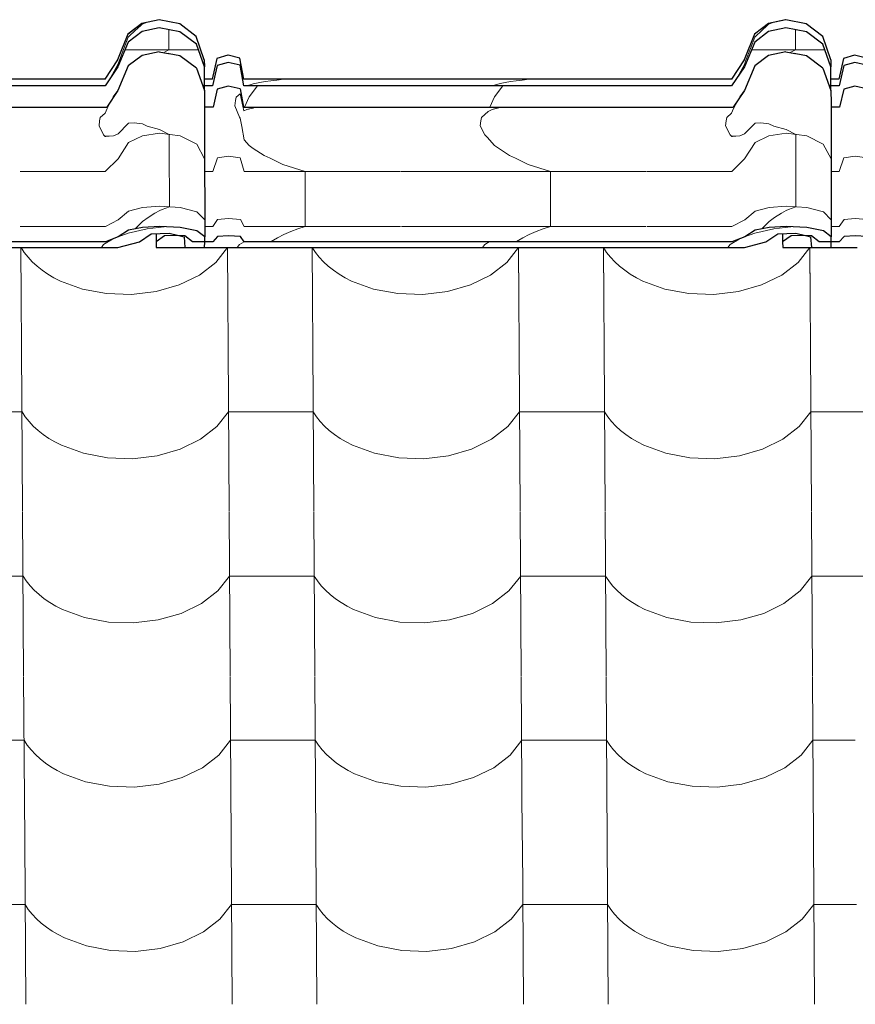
# Model space of a CAD drawing. Header units: millimetres. Extents: x -29001 to 109416, y -1251 to 13451.
# Tile 162 of 163: x -4787 to -4314, y 10428 to 10985. Entities that reach past the tile are written whole.
import ezdxf

# ---------------------------------------------------------------- set-up
doc = ezdxf.new("R2010")
doc.units = ezdxf.units.MM
doc.header["$MEASUREMENT"] = 0
for name, color, linetype in [('POHLED JIŽNÍ_1_Konstrukce - nosné', 7, 'Continuous'), ('POHLED JIŽNÍ_1_Nové_Konstrukce - krov', 7, 'Continuous'), ('POHLED JIŽNÍ_1_Nové_Konstrukce - střechy a skořepiny', 7, 'Continuous'), ('POHLED JIŽNÍ_1_Nové_Výplně - Povrchové', 7, 'Continuous')]:
    doc.layers.add(name, color=color, linetype=linetype)

# ---------------------------------------------------------------- blocks, each defined once
blk = doc.blocks.new('*X1', base_point=(-31394.74, -25864.88))
at = {"layer": 'POHLED JIŽNÍ_1_Nové_Výplně - Povrchové', "color": 21, "linetype": 'Continuous', "lineweight": 20, "true_color": 0xffaaaa}
for p, q in [((-4786.25, 10856.09), (-4785.9, 10799.61)), ((-4786.23, 10856.09), (-4784.41, 10853.33)), ((-4784.41, 10853.33), (-4782.27, 10850.64)), ((-4675.91, 10847.74), (-4669.32, 10856.09)), ((-4669.29, 10856.09), (-4668.94, 10799.61)), ((-4621.26, 10856.09), (-4620.9, 10799.61)), ((-4621.23, 10856.09), (-4619.42, 10853.33)), ((-4619.42, 10853.33), (-4617.28, 10850.64)), ((-4510.91, 10847.74), (-4504.32, 10856.09)), ((-4504.29, 10856.09), (-4503.94, 10799.61)), ((-4456.26, 10856.09), (-4455.91, 10799.61)), ((-4456.24, 10856.09), (-4454.42, 10853.33)), ((-4454.42, 10853.33), (-4452.28, 10850.64)), ((-4345.91, 10847.74), (-4339.32, 10856.09)), ((-4339.3, 10856.09), (-4338.94, 10799.61)), ((-4782.27, 10850.64), (-4779.85, 10848.05)), ((-4779.85, 10848.05), (-4777.15, 10845.59)), ((-4685.17, 10840.57), (-4675.91, 10847.74)), ((-4617.28, 10850.64), (-4614.85, 10848.05)), ((-4614.85, 10848.05), (-4612.16, 10845.59)), ((-4520.17, 10840.57), (-4510.91, 10847.74)), ((-4452.28, 10850.64), (-4449.86, 10848.05)), ((-4449.86, 10848.05), (-4447.16, 10845.59)), ((-4355.18, 10840.57), (-4345.91, 10847.74)), ((-4777.15, 10845.59), (-4774.2, 10843.26)), ((-4774.2, 10843.26), (-4771, 10841.08)), ((-4771, 10841.08), (-4767.58, 10839.06)), ((-4696.61, 10834.98), (-4685.17, 10840.57)), ((-4612.16, 10845.59), (-4609.2, 10843.26)), ((-4609.2, 10843.26), (-4606, 10841.08)), ((-4606, 10841.08), (-4602.58, 10839.06)), ((-4531.62, 10834.98), (-4520.17, 10840.57)), ((-4447.16, 10845.59), (-4444.2, 10843.26)), ((-4444.2, 10843.26), (-4441.01, 10841.08)), ((-4441.01, 10841.08), (-4437.58, 10839.06)), ((-4366.62, 10834.98), (-4355.18, 10840.57)), ((-4767.58, 10839.06), (-4763.94, 10837.21)), ((-4763.94, 10837.21), (-4751.47, 10832.64)), ((-4709.65, 10831.25), (-4696.61, 10834.98)), ((-4602.58, 10839.06), (-4598.95, 10837.21)), ((-4598.95, 10837.21), (-4586.47, 10832.64)), ((-4544.65, 10831.25), (-4531.62, 10834.98)), ((-4437.58, 10839.06), (-4433.95, 10837.21)), ((-4433.95, 10837.21), (-4421.48, 10832.64)), ((-4379.65, 10831.25), (-4366.62, 10834.98)), ((-4751.47, 10832.64), (-4737.8, 10830.05)), ((-4737.8, 10830.05), (-4723.61, 10829.58)), ((-4723.61, 10829.58), (-4709.65, 10831.25)), ((-4586.47, 10832.64), (-4572.8, 10830.05)), ((-4572.8, 10830.05), (-4558.62, 10829.58)), ((-4558.62, 10829.58), (-4544.65, 10831.25)), ((-4421.48, 10832.64), (-4407.8, 10830.05)), ((-4407.8, 10830.05), (-4393.62, 10829.58)), ((-4393.62, 10829.58), (-4379.65, 10831.25)), ((-4785.9, 10799.27), (-4785.32, 10706.6)), ((-4668.94, 10799.27), (-4668.36, 10706.6)), ((-4620.9, 10799.27), (-4620.32, 10706.6)), ((-4503.94, 10799.27), (-4503.36, 10706.6)), ((-4455.9, 10799.27), (-4455.32, 10706.6)), ((-4338.94, 10799.27), (-4338.36, 10706.6)), ((-4785.67, 10763.12), (-4809.69, 10763.12)), ((-4785.67, 10763.12), (-4783.83, 10760.33)), ((-4675.33, 10754.73), (-4668.71, 10763.12)), ((-4644.69, 10763.12), (-4668.71, 10763.12)), ((-4620.68, 10763.12), (-4644.69, 10763.12)), ((-4620.68, 10763.12), (-4618.83, 10760.33)), ((-4510.33, 10754.73), (-4503.71, 10763.12)), ((-4479.7, 10763.12), (-4503.71, 10763.12)), ((-4455.68, 10763.12), (-4479.7, 10763.12)), ((-4455.68, 10763.12), (-4453.84, 10760.33)), ((-4345.33, 10754.73), (-4338.71, 10763.12)), ((-4314.7, 10763.12), (-4338.71, 10763.12)), ((-4290.68, 10763.12), (-4314.7, 10763.12)), ((-4783.83, 10760.33), (-4781.69, 10757.63)), ((-4781.69, 10757.63), (-4779.27, 10755.04)), ((-4618.83, 10760.33), (-4616.7, 10757.63)), ((-4616.7, 10757.63), (-4614.27, 10755.04)), ((-4453.84, 10760.33), (-4451.7, 10757.63)), ((-4451.7, 10757.63), (-4449.27, 10755.04)), ((-4779.27, 10755.04), (-4776.57, 10752.58)), ((-4776.57, 10752.58), (-4773.62, 10750.25)), ((-4684.59, 10747.56), (-4675.33, 10754.73)), ((-4614.27, 10755.04), (-4611.58, 10752.58)), ((-4611.58, 10752.58), (-4608.62, 10750.25)), ((-4519.59, 10747.56), (-4510.33, 10754.73)), ((-4449.27, 10755.04), (-4446.58, 10752.58)), ((-4446.58, 10752.58), (-4443.62, 10750.25)), ((-4354.6, 10747.56), (-4345.33, 10754.73)), ((-4773.62, 10750.25), (-4770.42, 10748.07)), ((-4770.42, 10748.07), (-4766.99, 10746.05)), ((-4766.99, 10746.05), (-4763.36, 10744.21)), ((-4696.03, 10741.97), (-4684.59, 10747.56)), ((-4608.62, 10750.25), (-4605.42, 10748.07)), ((-4605.42, 10748.07), (-4602, 10746.05)), ((-4602, 10746.05), (-4598.36, 10744.21)), ((-4531.03, 10741.97), (-4519.59, 10747.56)), ((-4443.62, 10750.25), (-4440.42, 10748.07)), ((-4440.42, 10748.07), (-4437, 10746.05)), ((-4437, 10746.05), (-4433.37, 10744.21)), ((-4366.04, 10741.97), (-4354.6, 10747.56)), ((-4763.36, 10744.21), (-4750.89, 10739.63)), ((-4709.07, 10738.24), (-4696.03, 10741.97)), ((-4598.36, 10744.21), (-4585.89, 10739.63)), ((-4544.07, 10738.24), (-4531.03, 10741.97)), ((-4433.37, 10744.21), (-4420.89, 10739.63)), ((-4379.07, 10738.24), (-4366.04, 10741.97)), ((-4750.89, 10739.63), (-4737.21, 10737.05)), ((-4737.21, 10737.05), (-4723.03, 10736.57)), ((-4723.03, 10736.57), (-4709.07, 10738.24)), ((-4585.89, 10739.63), (-4572.22, 10737.05)), ((-4572.22, 10737.05), (-4558.04, 10736.57)), ((-4558.04, 10736.57), (-4544.07, 10738.24)), ((-4420.89, 10739.63), (-4407.22, 10737.05)), ((-4407.22, 10737.05), (-4393.04, 10736.57)), ((-4393.04, 10736.57), (-4379.07, 10738.24)), ((-4785.32, 10706.27), (-4784.74, 10613.59)), ((-4668.35, 10706.27), (-4667.77, 10613.59)), ((-4620.32, 10706.27), (-4619.74, 10613.59)), ((-4503.36, 10706.27), (-4502.78, 10613.59)), ((-4455.32, 10706.27), (-4454.74, 10613.59)), ((-4338.36, 10706.27), (-4337.78, 10613.59)), ((-4785.09, 10670.11), (-4809.11, 10670.11)), ((-4785.09, 10670.11), (-4783.25, 10667.32)), ((-4674.74, 10661.72), (-4668.13, 10670.11)), ((-4644.11, 10670.11), (-4668.13, 10670.11)), ((-4620.09, 10670.11), (-4644.11, 10670.11)), ((-4620.09, 10670.11), (-4618.25, 10667.32)), ((-4509.75, 10661.72), (-4503.13, 10670.11)), ((-4479.11, 10670.11), (-4503.13, 10670.11)), ((-4455.1, 10670.11), (-4479.11, 10670.11)), ((-4455.1, 10670.11), (-4453.25, 10667.32)), ((-4344.75, 10661.72), (-4338.13, 10670.11)), ((-4314.12, 10670.11), (-4338.13, 10670.11)), ((-4290.1, 10670.11), (-4314.12, 10670.11)), ((-4783.25, 10667.32), (-4781.11, 10664.62)), ((-4781.11, 10664.62), (-4778.69, 10662.03)), ((-4778.69, 10662.03), (-4775.99, 10659.57)), ((-4618.25, 10667.32), (-4616.11, 10664.62)), ((-4616.11, 10664.62), (-4613.69, 10662.03)), ((-4613.69, 10662.03), (-4610.99, 10659.57)), ((-4453.25, 10667.32), (-4451.12, 10664.62)), ((-4451.12, 10664.62), (-4448.69, 10662.03)), ((-4448.69, 10662.03), (-4446, 10659.57)), ((-4775.99, 10659.57), (-4773.04, 10657.24)), ((-4773.04, 10657.24), (-4769.84, 10655.06)), ((-4684.01, 10654.55), (-4674.74, 10661.72)), ((-4610.99, 10659.57), (-4608.04, 10657.24)), ((-4608.04, 10657.24), (-4604.84, 10655.06)), ((-4519.01, 10654.55), (-4509.75, 10661.72)), ((-4446, 10659.57), (-4443.04, 10657.24)), ((-4443.04, 10657.24), (-4439.84, 10655.06)), ((-4354.01, 10654.55), (-4344.75, 10661.72)), ((-4769.84, 10655.06), (-4766.41, 10653.04)), ((-4766.41, 10653.04), (-4762.78, 10651.2)), ((-4762.78, 10651.2), (-4750.31, 10646.62)), ((-4695.45, 10648.96), (-4684.01, 10654.55)), ((-4604.84, 10655.06), (-4601.42, 10653.04)), ((-4601.42, 10653.04), (-4597.78, 10651.2)), ((-4597.78, 10651.2), (-4585.31, 10646.62)), ((-4530.45, 10648.96), (-4519.01, 10654.55)), ((-4439.84, 10655.06), (-4436.42, 10653.04)), ((-4436.42, 10653.04), (-4432.79, 10651.2)), ((-4432.79, 10651.2), (-4420.31, 10646.62)), ((-4365.46, 10648.96), (-4354.01, 10654.55)), ((-4750.31, 10646.62), (-4736.63, 10644.04)), ((-4722.45, 10643.57), (-4708.49, 10645.24)), ((-4708.49, 10645.24), (-4695.45, 10648.96)), ((-4585.31, 10646.62), (-4571.64, 10644.04)), ((-4557.45, 10643.57), (-4543.49, 10645.24)), ((-4543.49, 10645.24), (-4530.45, 10648.96)), ((-4420.31, 10646.62), (-4406.64, 10644.04)), ((-4392.46, 10643.57), (-4378.49, 10645.24)), ((-4378.49, 10645.24), (-4365.46, 10648.96)), ((-4736.63, 10644.04), (-4722.45, 10643.57)), ((-4571.64, 10644.04), (-4557.45, 10643.57)), ((-4406.64, 10644.04), (-4392.46, 10643.57)), ((-4784.74, 10613.26), (-4784.16, 10520.58)), ((-4667.77, 10613.26), (-4667.19, 10520.58)), ((-4619.74, 10613.26), (-4619.16, 10520.58)), ((-4502.78, 10613.26), (-4502.2, 10520.58)), ((-4454.74, 10613.26), (-4454.16, 10520.58)), ((-4337.78, 10613.26), (-4337.2, 10520.58)), ((-4784.51, 10577.1), (-4808.53, 10577.1)), ((-4784.51, 10577.1), (-4782.67, 10574.31)), ((-4782.67, 10574.31), (-4780.53, 10571.61)), ((-4674.16, 10568.71), (-4667.55, 10577.1)), ((-4643.53, 10577.1), (-4667.55, 10577.1)), ((-4619.51, 10577.1), (-4643.53, 10577.1)), ((-4619.51, 10577.1), (-4617.67, 10574.31)), ((-4617.67, 10574.31), (-4615.53, 10571.61)), ((-4509.16, 10568.71), (-4502.55, 10577.1)), ((-4478.53, 10577.1), (-4502.55, 10577.1)), ((-4454.51, 10577.1), (-4478.53, 10577.1)), ((-4454.51, 10577.1), (-4452.67, 10574.31)), ((-4452.67, 10574.31), (-4450.54, 10571.61)), ((-4344.17, 10568.71), (-4337.55, 10577.1)), ((-4313.53, 10577.1), (-4337.55, 10577.1)), ((-4780.53, 10571.61), (-4778.11, 10569.02)), ((-4778.11, 10569.02), (-4775.41, 10566.56)), ((-4683.43, 10561.54), (-4674.16, 10568.71)), ((-4615.53, 10571.61), (-4613.11, 10569.02)), ((-4613.11, 10569.02), (-4610.41, 10566.56)), ((-4518.43, 10561.54), (-4509.16, 10568.71)), ((-4450.54, 10571.61), (-4448.11, 10569.02)), ((-4448.11, 10569.02), (-4445.41, 10566.56)), ((-4353.43, 10561.54), (-4344.17, 10568.71)), ((-4775.41, 10566.56), (-4772.45, 10564.23)), ((-4772.45, 10564.23), (-4769.26, 10562.05)), ((-4769.26, 10562.05), (-4765.83, 10560.04)), ((-4694.87, 10555.95), (-4683.43, 10561.54)), ((-4610.41, 10566.56), (-4607.46, 10564.23)), ((-4607.46, 10564.23), (-4604.26, 10562.05)), ((-4604.26, 10562.05), (-4600.83, 10560.04)), ((-4529.87, 10555.95), (-4518.43, 10561.54)), ((-4445.41, 10566.56), (-4442.46, 10564.23)), ((-4442.46, 10564.23), (-4439.26, 10562.05)), ((-4439.26, 10562.05), (-4435.84, 10560.04)), ((-4364.87, 10555.95), (-4353.43, 10561.54)), ((-4765.83, 10560.04), (-4762.2, 10558.19)), ((-4762.2, 10558.19), (-4749.73, 10553.61)), ((-4707.9, 10552.23), (-4694.87, 10555.95)), ((-4600.83, 10560.04), (-4597.2, 10558.19)), ((-4597.2, 10558.19), (-4584.73, 10553.61)), ((-4542.91, 10552.23), (-4529.87, 10555.95)), ((-4435.84, 10560.04), (-4432.2, 10558.19)), ((-4432.2, 10558.19), (-4419.73, 10553.61)), ((-4377.91, 10552.23), (-4364.87, 10555.95)), ((-4749.73, 10553.61), (-4736.05, 10551.03)), ((-4736.05, 10551.03), (-4721.87, 10550.56)), ((-4721.87, 10550.56), (-4707.9, 10552.23)), ((-4584.73, 10553.61), (-4571.05, 10551.03)), ((-4571.05, 10551.03), (-4556.87, 10550.56)), ((-4556.87, 10550.56), (-4542.91, 10552.23)), ((-4419.73, 10553.61), (-4406.06, 10551.03)), ((-4406.06, 10551.03), (-4391.87, 10550.56)), ((-4391.87, 10550.56), (-4377.91, 10552.23)), ((-4784.15, 10520.25), (-4783.57, 10427.57)), ((-4667.19, 10520.25), (-4666.61, 10427.57)), ((-4619.16, 10520.25), (-4618.58, 10427.57)), ((-4502.19, 10520.25), (-4501.61, 10427.57)), ((-4454.16, 10520.25), (-4453.58, 10427.57)), ((-4337.2, 10520.25), (-4336.62, 10427.57)), ((-4783.93, 10484.09), (-4807.95, 10484.09)), ((-4783.93, 10484.09), (-4782.09, 10481.3)), ((-4673.58, 10475.7), (-4666.97, 10484.09)), ((-4642.95, 10484.09), (-4666.97, 10484.09)), ((-4618.93, 10484.09), (-4642.95, 10484.09)), ((-4618.93, 10484.09), (-4617.09, 10481.3)), ((-4508.58, 10475.7), (-4501.97, 10484.09)), ((-4477.95, 10484.09), (-4501.97, 10484.09)), ((-4453.93, 10484.09), (-4477.95, 10484.09)), ((-4453.93, 10484.09), (-4452.09, 10481.3)), ((-4343.59, 10475.7), (-4336.97, 10484.09)), ((-4312.95, 10484.09), (-4336.97, 10484.09)), ((-4782.09, 10481.3), (-4779.95, 10478.6)), ((-4779.95, 10478.6), (-4777.52, 10476.01)), ((-4617.09, 10481.3), (-4614.95, 10478.6)), ((-4614.95, 10478.6), (-4612.53, 10476.01)), ((-4452.09, 10481.3), (-4449.95, 10478.6)), ((-4449.95, 10478.6), (-4447.53, 10476.01)), ((-4777.52, 10476.01), (-4774.83, 10473.55)), ((-4774.83, 10473.55), (-4771.87, 10471.22)), ((-4682.85, 10468.53), (-4673.58, 10475.7)), ((-4612.53, 10476.01), (-4609.83, 10473.55)), ((-4609.83, 10473.55), (-4606.88, 10471.22)), ((-4517.85, 10468.53), (-4508.58, 10475.7)), ((-4447.53, 10476.01), (-4444.83, 10473.55)), ((-4444.83, 10473.55), (-4441.88, 10471.22)), ((-4352.85, 10468.53), (-4343.59, 10475.7)), ((-4771.87, 10471.22), (-4768.67, 10469.04)), ((-4768.67, 10469.04), (-4765.25, 10467.03)), ((-4765.25, 10467.03), (-4761.62, 10465.18)), ((-4694.29, 10462.94), (-4682.85, 10468.53)), ((-4606.88, 10471.22), (-4603.68, 10469.04)), ((-4603.68, 10469.04), (-4600.25, 10467.03)), ((-4600.25, 10467.03), (-4596.62, 10465.18)), ((-4529.29, 10462.94), (-4517.85, 10468.53)), ((-4441.88, 10471.22), (-4438.68, 10469.04)), ((-4438.68, 10469.04), (-4435.26, 10467.03)), ((-4435.26, 10467.03), (-4431.62, 10465.18)), ((-4364.29, 10462.94), (-4352.85, 10468.53)), ((-4761.62, 10465.18), (-4749.14, 10460.61)), ((-4707.32, 10459.22), (-4694.29, 10462.94)), ((-4596.62, 10465.18), (-4584.15, 10460.61)), ((-4542.33, 10459.22), (-4529.29, 10462.94)), ((-4431.62, 10465.18), (-4419.15, 10460.61)), ((-4377.33, 10459.22), (-4364.29, 10462.94)), ((-4749.14, 10460.61), (-4735.47, 10458.02)), ((-4735.47, 10458.02), (-4721.29, 10457.55)), ((-4721.29, 10457.55), (-4707.32, 10459.22)), ((-4584.15, 10460.61), (-4570.47, 10458.02)), ((-4570.47, 10458.02), (-4556.29, 10457.55)), ((-4556.29, 10457.55), (-4542.33, 10459.22)), ((-4419.15, 10460.61), (-4405.47, 10458.02)), ((-4405.47, 10458.02), (-4391.29, 10457.55)), ((-4391.29, 10457.55), (-4377.33, 10459.22))]:
    blk.add_line(p, q, dxfattribs=at)
blk = doc.blocks.new('*X2', base_point=(-31394.74, -25864.88))
at = {"layer": 'POHLED JIŽNÍ_1_Nové_Konstrukce - střechy a skořepiny', "color": 21, "linetype": 'Continuous', "lineweight": 20, "true_color": 0xffaaaa}
for p, q in [((-4786.25, 10856.09), (-4786.08, 10827.77)), ((-4786.23, 10856.09), (-4784.41, 10853.33)), ((-4784.41, 10853.33), (-4782.27, 10850.64)), ((-4675.91, 10847.74), (-4669.32, 10856.09)), ((-4669.29, 10856.09), (-4669.11, 10827.59)), ((-4621.26, 10856.09), (-4621.08, 10827.52)), ((-4621.23, 10856.09), (-4619.42, 10853.33)), ((-4619.42, 10853.33), (-4617.28, 10850.64)), ((-4510.91, 10847.74), (-4504.32, 10856.09)), ((-4504.29, 10856.09), (-4504.11, 10827.35)), ((-4456.26, 10856.09), (-4456.08, 10827.27)), ((-4456.24, 10856.09), (-4454.42, 10853.33)), ((-4454.42, 10853.33), (-4452.28, 10850.64)), ((-4345.91, 10847.74), (-4339.32, 10856.09)), ((-4339.3, 10856.09), (-4339.11, 10826.34)), ((-4782.27, 10850.64), (-4779.85, 10848.05)), ((-4779.85, 10848.05), (-4777.15, 10845.59)), ((-4685.17, 10840.57), (-4675.91, 10847.74)), ((-4617.28, 10850.64), (-4614.85, 10848.05)), ((-4614.85, 10848.05), (-4612.16, 10845.59)), ((-4520.17, 10840.57), (-4510.91, 10847.74)), ((-4452.28, 10850.64), (-4449.86, 10848.05)), ((-4449.86, 10848.05), (-4447.16, 10845.59)), ((-4355.18, 10840.57), (-4345.91, 10847.74)), ((-4777.15, 10845.59), (-4774.2, 10843.26)), ((-4774.2, 10843.26), (-4771, 10841.08)), ((-4771, 10841.08), (-4767.58, 10839.06)), ((-4696.61, 10834.98), (-4685.17, 10840.57)), ((-4612.16, 10845.59), (-4609.2, 10843.26)), ((-4609.2, 10843.26), (-4606, 10841.08)), ((-4606, 10841.08), (-4602.58, 10839.06)), ((-4531.62, 10834.98), (-4520.17, 10840.57)), ((-4447.16, 10845.59), (-4444.2, 10843.26)), ((-4444.2, 10843.26), (-4441.01, 10841.08)), ((-4441.01, 10841.08), (-4437.58, 10839.06)), ((-4366.62, 10834.98), (-4355.18, 10840.57)), ((-4767.58, 10839.06), (-4763.94, 10837.21)), ((-4763.94, 10837.21), (-4751.47, 10832.64)), ((-4709.65, 10831.25), (-4696.61, 10834.98)), ((-4602.58, 10839.06), (-4598.95, 10837.21)), ((-4598.95, 10837.21), (-4586.47, 10832.64)), ((-4544.65, 10831.25), (-4531.62, 10834.98)), ((-4437.58, 10839.06), (-4433.95, 10837.21)), ((-4433.95, 10837.21), (-4421.48, 10832.64)), ((-4379.65, 10831.25), (-4366.62, 10834.98)), ((-4751.47, 10832.64), (-4737.8, 10830.05)), ((-4737.8, 10830.05), (-4723.61, 10829.58)), ((-4723.61, 10829.58), (-4709.65, 10831.25)), ((-4586.47, 10832.64), (-4572.8, 10830.05)), ((-4572.8, 10830.05), (-4558.62, 10829.58)), ((-4558.62, 10829.58), (-4544.65, 10831.25)), ((-4421.48, 10832.64), (-4407.8, 10830.05)), ((-4407.8, 10830.05), (-4393.62, 10829.58)), ((-4393.62, 10829.58), (-4379.65, 10831.25))]:
    blk.add_line(p, q, dxfattribs=at)

msp = doc.modelspace()

# ---------------------------------------------------------------- linework, layer by layer
at = {"layer": 'POHLED JIŽNÍ_1_Nové_Konstrukce - krov', "color": 1, "linetype": 'Continuous', "lineweight": 25}
for p, q in [((-4717.75, 10983.03), (-4725.62, 10976.93)), ((-4708.03, 10985.2), (-4717.75, 10983.03)), ((-4707.89, 10980.54), (-4717.62, 10978.44)), ((-4696.31, 10982.9), (-4707.96, 10985.2)), ((-4696.24, 10978.31), (-4707.89, 10980.54)), ((-4686.92, 10975.64), (-4696.31, 10982.9)), ((-4362.75, 10983.03), (-4370.62, 10976.93)), ((-4353.03, 10985.2), (-4362.75, 10983.03)), ((-4352.9, 10980.54), (-4362.63, 10978.44)), ((-4341.31, 10982.9), (-4352.96, 10985.2)), ((-4341.24, 10978.31), (-4352.9, 10980.54)), ((-4331.92, 10975.64), (-4341.31, 10982.9)), ((-4725.62, 10976.93), (-4731.49, 10962.56)), ((-4717.62, 10978.44), (-4725.5, 10972.52)), ((-4686.86, 10971.28), (-4696.24, 10978.31)), ((-4682.38, 10962.56), (-4686.92, 10975.64)), ((-4370.62, 10976.93), (-4376.49, 10962.56)), ((-4362.63, 10978.44), (-4370.5, 10972.52)), ((-4331.86, 10971.28), (-4341.24, 10978.31)), ((-4327.39, 10962.56), (-4331.92, 10975.64)), ((-4725.5, 10972.52), (-4731.38, 10958.59)), ((-4682.33, 10958.59), (-4686.86, 10971.28)), ((-4370.5, 10972.52), (-4376.38, 10958.59)), ((-4327.33, 10958.59), (-4331.86, 10971.28)), ((-4717.63, 10964.91), (-4725.51, 10959)), ((-4707.9, 10967.02), (-4717.63, 10964.91)), ((-4707.9, 10967.02), (-4702.84, 10966.05)), ((-4702.26, 10965.94), (-4702.84, 10966.05)), ((-4702.42, 10966.08), (-4702.26, 10965.94)), ((-4696.25, 10964.79), (-4702.26, 10965.94)), ((-4686.87, 10957.75), (-4696.25, 10964.79)), ((-4675.2, 10963.3), (-4677.87, 10951.44)), ((-4668.97, 10965.04), (-4675.2, 10963.3)), ((-4662.18, 10963.47), (-4668.91, 10965.04)), ((-4660, 10951.44), (-4662.18, 10963.47)), ((-4362.63, 10964.91), (-4370.51, 10959)), ((-4352.9, 10967.02), (-4362.63, 10964.91)), ((-4352.9, 10967.02), (-4347.84, 10966.05)), ((-4347.26, 10965.94), (-4347.84, 10966.05)), ((-4347.42, 10966.08), (-4347.26, 10965.94)), ((-4341.25, 10964.79), (-4347.26, 10965.94)), ((-4331.87, 10957.75), (-4341.25, 10964.79)), ((-4320.2, 10963.3), (-4322.87, 10951.44)), ((-4313.97, 10965.04), (-4320.2, 10963.3)), ((-4307.19, 10963.47), (-4313.91, 10965.04)), ((-4731.49, 10962.56), (-4738.7, 10951.44)), ((-4731.38, 10958.59), (-4738.6, 10947.81)), ((-4725.51, 10959), (-4731.38, 10945.07)), ((-4686.87, 10957.75), (-4682.34, 10945.07)), ((-4682.38, 10962.56), (-4682.33, 10958.59)), ((-4682.34, 10947.81), (-4682.33, 10958.59)), ((-4675.09, 10959.31), (-4677.77, 10947.81)), ((-4668.85, 10961), (-4675.09, 10959.31)), ((-4662.13, 10959.47), (-4668.85, 10961)), ((-4659.95, 10947.81), (-4662.13, 10959.47)), ((-4376.49, 10962.56), (-4383.71, 10951.44)), ((-4376.38, 10958.59), (-4383.6, 10947.81)), ((-4370.51, 10959), (-4376.39, 10945.07)), ((-4331.87, 10957.75), (-4327.34, 10945.07)), ((-4327.39, 10962.56), (-4327.33, 10958.59)), ((-4327.34, 10947.81), (-4327.33, 10958.59)), ((-4320.09, 10959.31), (-4322.77, 10947.81)), ((-4313.86, 10961), (-4320.09, 10959.31)), ((-4307.13, 10959.47), (-4313.86, 10961)), ((-4744.19, 10951.44), (-5009.76, 10951.44)), ((-4744.14, 10947.81), (-5009.71, 10947.81)), ((-4738.65, 10951.44), (-4744.19, 10951.44)), ((-4738.6, 10947.81), (-4744.14, 10947.81)), ((-4677.77, 10947.81), (-4683.32, 10947.81)), ((-4682.34, 10945.07), (-4682.34, 10947.81)), ((-4677.82, 10951.44), (-4682.33, 10951.44)), ((-4668.86, 10947.48), (-4675.1, 10945.79)), ((-4662.14, 10945.95), (-4668.86, 10947.48)), ((-4654.76, 10951.44), (-4660, 10951.44)), ((-4654.71, 10947.81), (-4659.95, 10947.81)), ((-4389.19, 10951.44), (-4654.76, 10951.44)), ((-4389.14, 10947.81), (-4654.71, 10947.81)), ((-4383.65, 10951.44), (-4389.19, 10951.44)), ((-4383.6, 10947.81), (-4389.14, 10947.81)), ((-4322.77, 10947.81), (-4328.32, 10947.81)), ((-4327.34, 10945.07), (-4327.34, 10947.81)), ((-4322.82, 10951.44), (-4327.33, 10951.44)), ((-4313.86, 10947.48), (-4320.1, 10945.79)), ((-4307.14, 10945.95), (-4313.86, 10947.48)), ((-4731.38, 10945.07), (-4737.65, 10935.71)), ((-4682.34, 10945.07), (-4682.29, 10938.09)), ((-4675.1, 10945.79), (-4677.44, 10935.71)), ((-4662.14, 10945.95), (-4660.22, 10935.71)), ((-4376.39, 10945.07), (-4382.66, 10935.71)), ((-4327.34, 10945.07), (-4327.29, 10938.09)), ((-4320.1, 10945.79), (-4322.44, 10935.71)), ((-5015.22, 10935.71), (-4737.65, 10935.71)), ((-4682.29, 10938.09), (-4682.25, 10927.87)), ((-4677.44, 10935.71), (-4682.28, 10935.71)), ((-4660.22, 10935.71), (-4382.66, 10935.71)), ((-4327.29, 10938.09), (-4327.25, 10927.87)), ((-4322.44, 10935.71), (-4327.28, 10935.71)), ((-4682.25, 10927.87), (-4682.21, 10914.75)), ((-4327.25, 10927.87), (-4327.21, 10914.75)), ((-4682.21, 10914.75), (-4682.18, 10899.1)), ((-4327.21, 10914.75), (-4327.18, 10899.1)), ((-4682.18, 10899.1), (-4682.15, 10881.41)), ((-4327.18, 10899.1), (-4327.15, 10881.41)), ((-4682.15, 10881.41), (-4682.13, 10862.22)), ((-4327.15, 10881.41), (-4327.14, 10862.22)), ((-4725.28, 10865.95), (-4731.18, 10862.22)), ((-4717.4, 10867.54), (-4725.28, 10865.95)), ((-4719.17, 10859.33), (-4712.52, 10864)), ((-4707.66, 10868.1), (-4717.4, 10867.54)), ((-4712.52, 10864), (-4702.21, 10864.23)), ((-4709.71, 10864.06), (-4709.71, 10859.33)), ((-4704.95, 10862.76), (-4709.71, 10859.33)), ((-4696.01, 10867.5), (-4707.66, 10868.1)), ((-4698.91, 10863.02), (-4704.95, 10862.76)), ((-4702.21, 10864.23), (-4696.77, 10862.92)), ((-4693.35, 10862.76), (-4698.91, 10863.02)), ((-4696.77, 10862.92), (-4693.87, 10862.22)), ((-4686.64, 10865.62), (-4696.01, 10867.5)), ((-4688.99, 10859.33), (-4693.35, 10862.76)), ((-4682.13, 10862.22), (-4686.64, 10865.62)), ((-4668.66, 10862.87), (-4674.9, 10862.41)), ((-4661.93, 10862.46), (-4668.66, 10862.87)), ((-4370.28, 10865.95), (-4376.18, 10862.22)), ((-4362.4, 10867.54), (-4370.28, 10865.95)), ((-4364.18, 10859.33), (-4357.52, 10864)), ((-4352.66, 10868.1), (-4362.4, 10867.54)), ((-4357.52, 10864), (-4347.21, 10864.23)), ((-4354.71, 10864.06), (-4354.71, 10859.33)), ((-4349.95, 10862.76), (-4354.71, 10859.33)), ((-4341.01, 10867.5), (-4352.66, 10868.1)), ((-4343.91, 10863.02), (-4349.95, 10862.76)), ((-4347.21, 10864.23), (-4341.77, 10862.92)), ((-4338.35, 10862.76), (-4343.91, 10863.02)), ((-4341.77, 10862.92), (-4338.87, 10862.22)), ((-4331.64, 10865.62), (-4341.01, 10867.5)), ((-4334, 10859.33), (-4338.35, 10862.76)), ((-4327.14, 10862.22), (-4331.64, 10865.62)), ((-4313.66, 10862.87), (-4319.9, 10862.41)), ((-4306.93, 10862.46), (-4313.66, 10862.87)), ((-4743.97, 10859.33), (-5009.54, 10859.33)), ((-4738.43, 10859.33), (-4743.97, 10859.33)), ((-4731.18, 10862.22), (-4738.43, 10859.33)), ((-4731.29, 10856.09), (-4719.17, 10859.33)), ((-4709.71, 10859.33), (-4709.59, 10856.09)), ((-4693.87, 10862.22), (-4693.36, 10856.09)), ((-4683.82, 10859.33), (-4688.99, 10859.33)), ((-4677.59, 10859.33), (-4683.82, 10859.33)), ((-4682.19, 10856.09), (-4682.16, 10859.33)), ((-4682.16, 10859.33), (-4682.13, 10862.22)), ((-4674.9, 10862.41), (-4677.59, 10859.33)), ((-4659.77, 10859.33), (-4661.93, 10862.46)), ((-4654.54, 10859.33), (-4659.77, 10859.33)), ((-4388.97, 10859.33), (-4654.54, 10859.33)), ((-4383.43, 10859.33), (-4388.97, 10859.33)), ((-4376.18, 10862.22), (-4383.43, 10859.33)), ((-4376.3, 10856.09), (-4364.18, 10859.33)), ((-4354.71, 10859.33), (-4354.59, 10856.09)), ((-4338.87, 10862.22), (-4338.36, 10856.09)), ((-4328.82, 10859.33), (-4334, 10859.33)), ((-4322.59, 10859.33), (-4328.82, 10859.33)), ((-4327.19, 10856.09), (-4327.16, 10859.33)), ((-4327.16, 10859.33), (-4327.14, 10862.22)), ((-4319.9, 10862.41), (-4322.59, 10859.33)), ((-5022.44, 10856.09), (-4731.29, 10856.09)), ((-4709.59, 10856.09), (-4694.65, 10856.09)), ((-4694.65, 10856.09), (-4693.36, 10856.09)), ((-4693.36, 10856.09), (-4682.19, 10856.09)), ((-4682.19, 10856.09), (-4667.44, 10856.09)), ((-4667.44, 10856.09), (-4376.3, 10856.09)), ((-4354.59, 10856.09), (-4339.65, 10856.09)), ((-4339.65, 10856.09), (-4338.36, 10856.09)), ((-4338.36, 10856.09), (-4327.19, 10856.09)), ((-4327.19, 10856.09), (-4312.44, 10856.09))]:
    msp.add_line(p, q, dxfattribs=at)
at = {"layer": 'POHLED JIŽNÍ_1_Nové_Konstrukce - krov', "color": 21, "linetype": 'Continuous', "lineweight": 20, "true_color": 0xffaaaa}
for p, q in [((-4717.71, 10983.03), (-4725.57, 10976.93)), ((-4718.2, 10982.11), (-4721.67, 10978.88)), ((-4717.68, 10982.59), (-4718.2, 10982.11)), ((-4707.98, 10985.2), (-4717.71, 10983.03)), ((-4714.53, 10983.72), (-4717.68, 10982.59)), ((-4714.45, 10983.75), (-4714.53, 10983.72)), ((-4710.67, 10984.6), (-4714.45, 10983.75)), ((-4707.97, 10985.2), (-4710.67, 10984.6)), ((-4362.71, 10983.03), (-4370.58, 10976.93)), ((-4363.2, 10982.11), (-4366.68, 10978.88)), ((-4362.68, 10982.59), (-4363.2, 10982.11)), ((-4352.98, 10985.2), (-4362.71, 10983.03)), ((-4359.53, 10983.72), (-4362.68, 10982.59)), ((-4359.45, 10983.75), (-4359.53, 10983.72)), ((-4355.67, 10984.6), (-4359.45, 10983.75)), ((-4352.97, 10985.2), (-4355.67, 10984.6)), ((-4725.57, 10976.93), (-4731.45, 10962.56)), ((-4725.57, 10976.93), (-4731.45, 10962.56)), ((-4725.53, 10975.21), (-4727.93, 10968.92)), ((-4725.53, 10975.21), (-4727.93, 10968.92)), ((-4724.92, 10975.8), (-4725.53, 10975.21)), ((-4721.67, 10978.88), (-4724.92, 10975.8)), ((-4702.39, 10979.49), (-4702.4, 10968.08)), ((-4370.58, 10976.93), (-4376.45, 10962.56)), ((-4370.58, 10976.93), (-4376.45, 10962.56)), ((-4370.54, 10975.21), (-4372.94, 10968.92)), ((-4370.54, 10975.21), (-4372.94, 10968.92)), ((-4369.92, 10975.8), (-4370.54, 10975.21)), ((-4366.68, 10978.88), (-4369.92, 10975.8)), ((-4347.4, 10979.49), (-4347.4, 10968.08)), ((-4727.93, 10968.92), (-4730.69, 10961.67)), ((-4727.93, 10968.92), (-4730.69, 10961.67)), ((-4372.94, 10968.92), (-4375.69, 10961.67)), ((-4372.94, 10968.92), (-4375.69, 10961.67)), ((-4685.72, 10968.08), (-4727.37, 10968.08)), ((-4705.4, 10966.54), (-4702.4, 10968.08)), ((-4675.16, 10963.3), (-4677.83, 10951.44)), ((-4675.16, 10963.3), (-4677.83, 10951.44)), ((-4668.93, 10965.04), (-4675.16, 10963.3)), ((-4330.72, 10968.08), (-4372.38, 10968.08)), ((-4350.4, 10966.54), (-4347.4, 10968.08)), ((-4320.16, 10963.3), (-4322.83, 10951.44)), ((-4320.16, 10963.3), (-4322.83, 10951.44)), ((-4313.93, 10965.04), (-4320.16, 10963.3)), ((-4731.45, 10962.56), (-4738.67, 10951.44)), ((-4731.45, 10962.56), (-4738.67, 10951.44)), ((-4731.39, 10959.77), (-4735.36, 10952.65)), ((-4731.39, 10959.77), (-4735.36, 10952.65)), ((-4730.69, 10961.67), (-4731.39, 10959.77)), ((-4730.69, 10961.67), (-4731.39, 10959.77)), ((-4376.45, 10962.56), (-4383.67, 10951.44)), ((-4376.45, 10962.56), (-4383.67, 10951.44)), ((-4376.39, 10959.77), (-4380.36, 10952.65)), ((-4376.39, 10959.77), (-4380.36, 10952.65)), ((-4375.69, 10961.67), (-4376.39, 10959.77)), ((-4375.69, 10961.67), (-4376.39, 10959.77)), ((-4654.73, 10948.8), (-4658.36, 10947.81)), ((-4657.02, 10941.56), (-4652.31, 10947.81)), ((-4653.7, 10949.08), (-4654.73, 10948.8)), ((-4650.94, 10949.62), (-4653.7, 10949.08)), ((-4647.93, 10950.12), (-4650.94, 10949.62)), ((-4644.68, 10950.6), (-4647.93, 10950.12)), ((-4641.21, 10951.03), (-4644.68, 10950.6)), ((-4637.54, 10951.43), (-4641.21, 10951.03)), ((-4637.45, 10951.44), (-4637.54, 10951.43)), ((-4514.7, 10949.08), (-4519.36, 10947.81)), ((-4518.03, 10941.56), (-4513.31, 10947.81)), ((-4511.94, 10949.62), (-4514.7, 10949.08)), ((-4508.93, 10950.12), (-4511.94, 10949.62)), ((-4505.68, 10950.6), (-4508.93, 10950.12)), ((-4502.21, 10951.03), (-4505.68, 10950.6)), ((-4498.54, 10951.43), (-4502.21, 10951.03)), ((-4498.45, 10951.44), (-4498.54, 10951.43)), ((-4734.58, 10940.31), (-4734.02, 10941.56)), ((-4734.58, 10940.31), (-4734.02, 10941.56)), ((-4734.02, 10941.56), (-4731.38, 10945.07)), ((-4734.02, 10941.56), (-4731.47, 10944.94)), ((-4664.35, 10941.37), (-4664.67, 10939.46)), ((-4662.12, 10943.16), (-4664.35, 10941.37)), ((-4660.51, 10936.24), (-4662.12, 10943.16)), ((-4659.61, 10935.71), (-4657.02, 10941.56)), ((-4520.61, 10935.71), (-4518.03, 10941.56)), ((-4379.58, 10940.31), (-4379.03, 10941.56)), ((-4379.58, 10940.31), (-4379.03, 10941.56)), ((-4379.03, 10941.56), (-4376.39, 10945.07)), ((-4379.03, 10941.56), (-4376.47, 10944.94)), ((-4735.37, 10939.13), (-4737.51, 10934.88)), ((-4735.37, 10939.13), (-4737.51, 10934.88)), ((-4664.67, 10939.46), (-4665.02, 10936.42)), ((-4665.02, 10936.42), (-4662.5, 10930.02)), ((-4659.95, 10933.53), (-4660.51, 10936.24)), ((-4654.73, 10935.16), (-4658.37, 10934.29)), ((-4654.73, 10935.16), (-4657.71, 10934.44)), ((-4653.7, 10935.41), (-4654.73, 10935.16)), ((-4653.7, 10935.41), (-4654.73, 10935.16)), ((-4651.92, 10935.71), (-4653.7, 10935.41)), ((-4651.92, 10935.71), (-4653.7, 10935.41)), ((-4514.7, 10935.41), (-4519.37, 10934.29)), ((-4514.7, 10935.41), (-4518.71, 10934.44)), ((-4512.92, 10935.71), (-4514.7, 10935.41)), ((-4512.92, 10935.71), (-4514.7, 10935.41)), ((-4380.37, 10939.13), (-4382.51, 10934.88)), ((-4380.37, 10939.13), (-4382.51, 10934.88)), ((-4741.36, 10929.74), (-4741.69, 10927.97)), ((-4741.36, 10929.74), (-4741.69, 10927.97)), ((-4738.6, 10932.27), (-4741.36, 10929.74)), ((-4738.6, 10932.27), (-4741.36, 10929.74)), ((-4737.51, 10934.88), (-4738.6, 10932.27)), ((-4737.51, 10934.88), (-4738.6, 10932.27)), ((-4662.5, 10930.02), (-4662.05, 10929.48)), ((-4658.37, 10934.29), (-4659.95, 10933.53)), ((-4525.36, 10929.74), (-4525.69, 10927.97)), ((-4521.52, 10933.27), (-4525.36, 10929.74)), ((-4519.37, 10934.29), (-4521.52, 10933.27)), ((-4386.36, 10929.74), (-4386.69, 10927.97)), ((-4386.36, 10929.74), (-4386.69, 10927.97)), ((-4383.6, 10932.27), (-4386.36, 10929.74)), ((-4383.6, 10932.27), (-4386.36, 10929.74)), ((-4382.51, 10934.88), (-4383.6, 10932.27)), ((-4382.51, 10934.88), (-4383.6, 10932.27)), ((-4741.69, 10927.97), (-4742.04, 10925.18)), ((-4741.69, 10927.97), (-4742.04, 10925.18)), ((-4742.04, 10925.18), (-4739.52, 10919.9)), ((-4742.04, 10925.18), (-4739.52, 10919.9)), ((-4731.27, 10920.57), (-4725.52, 10926.48)), ((-4731.27, 10920.57), (-4725.52, 10926.48)), ((-4725.52, 10926.48), (-4725.37, 10926.67)), ((-4725.52, 10926.48), (-4725.37, 10926.67)), ((-4725.37, 10926.67), (-4722.08, 10926.74)), ((-4722.08, 10926.74), (-4717.48, 10926.26)), ((-4717.48, 10926.26), (-4714.77, 10924.9)), ((-4714.77, 10924.9), (-4707.73, 10923.1)), ((-4662.05, 10929.48), (-4661.18, 10924.69)), ((-4661.18, 10924.69), (-4659.87, 10917.22)), ((-4525.69, 10927.97), (-4526.04, 10925.18)), ((-4526.04, 10925.18), (-4523.52, 10919.9)), ((-4386.69, 10927.97), (-4387.04, 10925.18)), ((-4386.69, 10927.97), (-4387.04, 10925.18)), ((-4387.04, 10925.18), (-4384.52, 10919.9)), ((-4387.04, 10925.18), (-4384.52, 10919.9)), ((-4376.27, 10920.57), (-4370.52, 10926.48)), ((-4376.27, 10920.57), (-4370.52, 10926.48)), ((-4370.52, 10926.48), (-4370.37, 10926.67)), ((-4370.52, 10926.48), (-4370.37, 10926.67)), ((-4370.37, 10926.67), (-4367.08, 10926.74)), ((-4367.08, 10926.74), (-4362.48, 10926.26)), ((-4362.48, 10926.26), (-4359.78, 10924.9)), ((-4359.78, 10924.9), (-4352.74, 10923.1)), ((-4739.52, 10919.9), (-4738.53, 10919.03)), ((-4739.52, 10919.9), (-4738.53, 10919.03)), ((-4738.53, 10919.03), (-4733.92, 10919.36)), ((-4738.53, 10919.03), (-4738.19, 10919.15)), ((-4738.19, 10919.15), (-4733.92, 10919.36)), ((-4733.92, 10919.36), (-4731.27, 10920.57)), ((-4733.92, 10919.36), (-4731.27, 10920.57)), ((-4717.46, 10919.48), (-4725.34, 10915.59)), ((-4707.73, 10920.87), (-4717.46, 10919.48)), ((-4707.73, 10923.1), (-4702.23, 10920.17)), ((-4696.08, 10919.4), (-4707.73, 10920.87)), ((-4702.21, 10911.51), (-4702.23, 10920.17)), ((-4686.71, 10914.77), (-4696.08, 10919.4)), ((-4523.52, 10919.9), (-4522.2, 10918.73)), ((-4522.2, 10918.73), (-4517.93, 10913.88)), ((-4384.52, 10919.9), (-4383.53, 10919.03)), ((-4384.52, 10919.9), (-4383.53, 10919.03)), ((-4383.53, 10919.03), (-4378.92, 10919.36)), ((-4383.53, 10919.03), (-4383.19, 10919.15)), ((-4383.2, 10919.15), (-4378.92, 10919.36)), ((-4378.92, 10919.36), (-4376.27, 10920.57)), ((-4378.92, 10919.36), (-4376.27, 10920.57)), ((-4362.46, 10919.48), (-4370.34, 10915.59)), ((-4352.73, 10920.87), (-4362.46, 10919.48)), ((-4352.74, 10923.1), (-4347.23, 10920.17)), ((-4341.08, 10919.4), (-4352.73, 10920.87)), ((-4347.21, 10911.51), (-4347.23, 10920.17)), ((-4331.71, 10914.77), (-4341.08, 10919.4)), ((-4725.34, 10915.59), (-4731.24, 10906.42)), ((-4725.34, 10915.59), (-4731.24, 10906.42)), ((-4682.19, 10906.42), (-4686.71, 10914.77)), ((-4659.87, 10917.22), (-4656.93, 10913.88)), ((-4656.93, 10913.88), (-4654.62, 10912.34)), ((-4517.93, 10913.88), (-4509.56, 10908.3)), ((-4370.34, 10915.59), (-4376.24, 10906.42)), ((-4370.34, 10915.59), (-4376.24, 10906.42)), ((-4327.19, 10906.42), (-4331.71, 10914.77)), ((-4702.2, 10900.69), (-4702.21, 10911.51)), ((-4668.71, 10908), (-4674.95, 10906.89)), ((-4661.99, 10906.99), (-4668.71, 10908)), ((-4654.62, 10912.34), (-4648.56, 10908.3)), ((-4648.56, 10908.3), (-4645.13, 10906.85)), ((-4509.56, 10908.3), (-4506.13, 10906.85)), ((-4347.2, 10900.69), (-4347.21, 10911.51)), ((-4313.71, 10908), (-4319.96, 10906.89)), ((-4306.99, 10906.99), (-4313.71, 10908)), ((-4731.24, 10906.42), (-4738.48, 10899.31)), ((-4731.24, 10906.42), (-4738.48, 10899.31)), ((-4674.95, 10906.89), (-4677.64, 10899.31)), ((-4674.95, 10906.89), (-4677.64, 10899.31)), ((-4659.83, 10899.31), (-4661.99, 10906.99)), ((-4645.13, 10906.85), (-4637.83, 10903.17)), ((-4637.83, 10903.17), (-4625.29, 10899.31)), ((-4506.13, 10906.85), (-4498.83, 10903.17)), ((-4498.83, 10903.17), (-4486.29, 10899.31)), ((-4376.24, 10906.42), (-4383.48, 10899.31)), ((-4376.24, 10906.42), (-4383.48, 10899.31)), ((-4319.96, 10906.89), (-4322.64, 10899.31)), ((-4319.96, 10906.89), (-4322.64, 10899.31)), ((-4744.02, 10899.31), (-4786.76, 10899.31)), ((-4738.48, 10899.31), (-4744.02, 10899.31)), ((-4738.48, 10899.31), (-4743.5, 10899.31)), ((-4702.18, 10890.56), (-4702.2, 10900.69)), ((-4677.64, 10899.31), (-4682.18, 10899.31)), ((-4677.64, 10899.31), (-4682.18, 10899.31)), ((-4654.59, 10899.31), (-4659.83, 10899.31)), ((-4571.26, 10899.31), (-4654.59, 10899.31)), ((-4625.28, 10892.7), (-4625.29, 10899.31)), ((-4432.26, 10899.31), (-4570.76, 10899.31)), ((-4486.28, 10892.7), (-4486.29, 10899.31)), ((-4389.02, 10899.31), (-4431.76, 10899.31)), ((-4383.48, 10899.31), (-4389.02, 10899.31)), ((-4383.48, 10899.31), (-4388.5, 10899.31)), ((-4347.18, 10890.56), (-4347.2, 10900.69)), ((-4322.64, 10899.31), (-4327.18, 10899.31)), ((-4322.64, 10899.31), (-4327.18, 10899.31)), ((-4702.17, 10879.19), (-4702.18, 10890.56)), ((-4625.27, 10884.44), (-4625.28, 10892.7)), ((-4486.27, 10884.44), (-4486.28, 10892.7)), ((-4347.17, 10879.19), (-4347.18, 10890.56)), ((-4707.67, 10879.56), (-4717.41, 10878.82)), ((-4696.02, 10878.77), (-4707.67, 10879.56)), ((-4625.26, 10876.69), (-4625.27, 10884.44)), ((-4486.26, 10876.69), (-4486.27, 10884.44)), ((-4352.67, 10879.56), (-4362.41, 10878.82)), ((-4341.02, 10878.77), (-4352.67, 10879.56)), ((-4725.29, 10876.73), (-4731.19, 10871.82)), ((-4725.29, 10876.73), (-4731.19, 10871.82)), ((-4717.41, 10878.82), (-4725.29, 10876.73)), ((-4710.37, 10875.68), (-4714.24, 10873.17)), ((-4707.67, 10877.2), (-4710.37, 10875.68)), ((-4706.34, 10877.77), (-4707.67, 10877.2)), ((-4702.17, 10879.19), (-4706.34, 10877.77)), ((-4686.65, 10876.29), (-4696.02, 10878.77)), ((-4682.14, 10871.82), (-4686.65, 10876.29)), ((-4625.25, 10868.01), (-4625.26, 10876.69)), ((-4486.25, 10868.01), (-4486.26, 10876.69)), ((-4370.29, 10876.73), (-4376.19, 10871.82)), ((-4370.29, 10876.73), (-4376.19, 10871.82)), ((-4362.41, 10878.82), (-4370.29, 10876.73)), ((-4355.37, 10875.68), (-4359.24, 10873.17)), ((-4352.67, 10877.2), (-4355.37, 10875.68)), ((-4351.34, 10877.77), (-4352.67, 10877.2)), ((-4347.17, 10879.19), (-4351.34, 10877.77)), ((-4331.65, 10876.29), (-4341.02, 10878.77)), ((-4327.14, 10871.82), (-4331.65, 10876.29)), ((-4731.19, 10871.82), (-4738.44, 10868.01)), ((-4731.19, 10871.82), (-4738.44, 10868.01)), ((-4717.92, 10870.37), (-4721.4, 10866.94)), ((-4717.4, 10870.83), (-4717.92, 10870.37)), ((-4714.24, 10873.17), (-4717.4, 10870.83)), ((-4674.91, 10872.07), (-4677.6, 10868.01)), ((-4674.91, 10872.07), (-4677.6, 10868.01)), ((-4668.66, 10872.67), (-4674.91, 10872.07)), ((-4661.94, 10872.13), (-4668.66, 10872.67)), ((-4659.78, 10868.01), (-4661.94, 10872.13)), ((-4376.19, 10871.82), (-4383.44, 10868.01)), ((-4376.19, 10871.82), (-4383.44, 10868.01)), ((-4362.92, 10870.37), (-4366.4, 10866.94)), ((-4362.4, 10870.83), (-4362.92, 10870.37)), ((-4359.24, 10873.17), (-4362.4, 10870.83)), ((-4319.91, 10872.07), (-4322.6, 10868.01)), ((-4319.91, 10872.07), (-4322.6, 10868.01)), ((-4313.67, 10872.67), (-4319.91, 10872.07)), ((-4306.94, 10872.13), (-4313.67, 10872.67)), ((-4743.98, 10868.01), (-4786.71, 10868.01)), ((-4743.98, 10868.01), (-4745.17, 10868.01)), ((-4738.44, 10868.01), (-4743.98, 10868.01)), ((-4738.44, 10868.01), (-4743.98, 10868.01)), ((-4731.27, 10862.19), (-4725.45, 10864.25)), ((-4731.27, 10862.19), (-4725.45, 10864.25)), ((-4725.45, 10864.25), (-4714.71, 10866.66)), ((-4725.45, 10864.25), (-4714.71, 10866.66)), ((-4721.4, 10866.94), (-4721.64, 10866.69)), ((-4714.71, 10866.66), (-4705.15, 10867.97)), ((-4714.71, 10866.66), (-4705.15, 10867.97)), ((-4677.6, 10868.01), (-4682.14, 10868.01)), ((-4677.6, 10868.01), (-4682.14, 10868.01)), ((-4654.55, 10868.01), (-4659.78, 10868.01)), ((-4571.21, 10868.01), (-4654.55, 10868.01)), ((-4637.31, 10863.5), (-4640.99, 10861.6)), ((-4633.45, 10865.21), (-4637.31, 10863.5)), ((-4629.42, 10866.72), (-4633.45, 10865.21)), ((-4625.25, 10868.01), (-4629.42, 10866.72)), ((-4432.21, 10868.01), (-4570.71, 10868.01)), ((-4498.31, 10863.5), (-4501.99, 10861.6)), ((-4494.45, 10865.21), (-4498.31, 10863.5)), ((-4490.42, 10866.72), (-4494.45, 10865.21)), ((-4486.25, 10868.01), (-4490.42, 10866.72)), ((-4388.98, 10868.01), (-4431.71, 10868.01)), ((-4388.98, 10868.01), (-4390.17, 10868.01)), ((-4383.44, 10868.01), (-4388.98, 10868.01)), ((-4383.44, 10868.01), (-4388.98, 10868.01)), ((-4376.27, 10862.19), (-4370.45, 10864.25)), ((-4376.27, 10862.19), (-4370.45, 10864.25)), ((-4370.45, 10864.25), (-4359.71, 10866.66)), ((-4370.45, 10864.25), (-4359.71, 10866.66)), ((-4366.4, 10866.94), (-4366.64, 10866.69)), ((-4359.71, 10866.66), (-4350.15, 10867.97)), ((-4359.71, 10866.66), (-4350.15, 10867.97)), ((-4322.6, 10868.01), (-4327.14, 10868.01)), ((-4322.6, 10868.01), (-4327.14, 10868.01)), ((-4740.69, 10856.09), (-4739.43, 10857.9)), ((-4740.69, 10856.09), (-4739.43, 10857.9)), ((-4739.43, 10857.9), (-4734.38, 10860.95)), ((-4739.43, 10857.9), (-4734.38, 10860.95)), ((-4663.69, 10856.09), (-4662.43, 10857.9)), ((-4663.69, 10856.09), (-4662.43, 10857.9)), ((-4662.43, 10857.9), (-4659.86, 10859.45)), ((-4662.43, 10857.9), (-4659.86, 10859.45)), ((-4644.47, 10859.5), (-4644.71, 10859.33)), ((-4640.99, 10861.6), (-4644.47, 10859.5)), ((-4524.69, 10856.09), (-4523.43, 10857.9)), ((-4524.69, 10856.09), (-4523.43, 10857.9)), ((-4523.43, 10857.9), (-4521.06, 10859.33)), ((-4523.43, 10857.9), (-4521.06, 10859.33)), ((-4505.47, 10859.5), (-4505.71, 10859.33)), ((-4501.99, 10861.6), (-4505.47, 10859.5)), ((-4385.69, 10856.09), (-4384.43, 10857.9)), ((-4385.69, 10856.09), (-4384.43, 10857.9)), ((-4384.43, 10857.9), (-4379.38, 10860.95)), ((-4384.43, 10857.9), (-4379.38, 10860.95))]:
    msp.add_line(p, q, dxfattribs=at)
for p in [(-4738.19, 10919.15), (-4383.19, 10919.15)]:
    msp.add_point(p, dxfattribs=at)

# ---------------------------------------------------------------- block references
at = {"layer": 'POHLED JIŽNÍ_1_Konstrukce - nosné', "color": 9, "linetype": 'Continuous', "lineweight": 13}
for name in ['*X1', '*X2']:
    msp.add_blockref(name, (-31394.74, -25864.88), dxfattribs=at)

doc.saveas('drawing.dxf')
